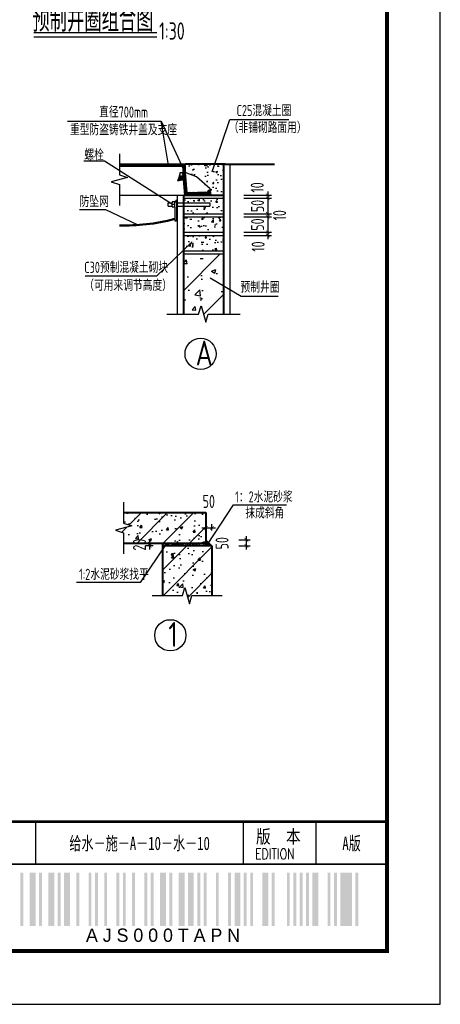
# Model space of a CAD drawing. Extents: x 1154951 to 1182252, y 3484725 to 3514600.
# Tile 51 of 55: x 1173779 to 1177180, y 3499173 to 3507128. Entities that reach past the tile are written whole.
import ezdxf
from ezdxf.enums import TextEntityAlignment as Align

# ---------------------------------------------------------------- set-up
doc = ezdxf.new("R2010")
doc.units = 0
doc.layers.get('0').update_dxf_attribs({"linetype": 'CONTINUOUS'})
doc.layers.get('Defpoints').update_dxf_attribs({"linetype": 'CONTINUOUS'})
for name, color, linetype in [('DIM', 4, 'CONTINUOUS'), ('GPSCOMMON', 7, 'CONTINUOUS'), ('HATCH', 251, 'CONTINUOUS'), ('THIN', 7, 'CONTINUOUS'), ('细线', 3, 'CONTINUOUS')]:
    doc.layers.add(name, color=color, linetype=linetype)
for name, color, linetype, lineweight in [('标注', 7, 'CONTINUOUS', 25), ('粗实线', 1, 'CONTINUOUS', 40), ('粗线', 1, 'CONTINUOUS', 50)]:
    doc.layers.add(name, color=color, linetype=linetype, lineweight=lineweight)
doc.styles.add('gpshz', font='tssdeng.shx', dxfattribs={"width": 0.8, "height": 2.5, "bigfont": 'hztxt.shx'})
doc.styles.get("Standard").update_dxf_attribs({"font": 'hztxt_e.shx', "bigfont": 'hztxt.shx'})
doc.styles.add('TSSD_Dimension', font='tssdeng.shx', dxfattribs={"width": 0.7, "bigfont": 'Hztxt.shx'})
doc.styles.add('图签', font='txt', dxfattribs={"width": 0.66})
doc.styles.add('图签 1', font='romanc.shx', dxfattribs={"width": 0.8})
doc.dimstyles.new('TSSD_12_30', dxfattribs={"dimtxt": 105, "dimasz": 30, "dimexe": 30, "dimexo": 75, "dimgap": 30, "dimtad": 1, "dimdec": 0, "dimlfac": 0.4, "dimzin": 0, "dimdsep": 46, "dimtxsty": 'TSSD_Dimension', "dimblk": 'ARCHTICK', "dimblk1": 'ARCHTICK', "dimblk2": 'ARCHTICK', "dimcen": 0, "dimdle": 30, "dimclrt": 7, "dimadec": 0, "dimazin": 0, "dimtfac": 1, "dimtdec": 0, "dimtix": 1, "dimtmove": 2, "dimatfit": 3, "dimfxl": 0, "dimtolj": 1, "dimtzin": 0, "dimarcsym": 0})
doc.dimstyles.new('TSSD_30_30', dxfattribs={"dimtxt": 105, "dimasz": 30, "dimexe": 30, "dimexo": 75, "dimgap": 30, "dimtad": 1, "dimdec": 0, "dimzin": 0, "dimdsep": 46, "dimtxsty": 'TSSD_Dimension', "dimblk": 'ARCHTICK', "dimblk1": 'ARCHTICK', "dimblk2": 'ARCHTICK', "dimcen": 0, "dimdle": 30, "dimclrt": 7, "dimadec": 0, "dimazin": 0, "dimtfac": 1, "dimtdec": 0, "dimtix": 1, "dimtmove": 2, "dimatfit": 3, "dimfxl": 0, "dimtolj": 1, "dimtzin": 0, "dimarcsym": 0})
pattern_1 = [(50, (839205.98, 3996709.36), (143.452037, -12.550427), [15, -165]), (355, (839205.98, 3996709.36), (-27.750267, 150.438427), [12, -132]), (100.4514, (839217.93, 3996708.32), (115.701876, 137.88791), [12.748038, -140.228422]), (46.1842, (839205.98, 3996749.36), (213.44821, -33.103803), [22.5, -247.5]), (96.6356, (839223.77, 3996746.6), (186.93254, 194.823574), [19.12206, -210.3426]), (351.1842, (839205.98, 3996749.36), (186.93239, 194.82372), [18, -198]), (21, (839225.98, 3996739.36), (119.38141, -80.523778), [15, -165]), (326, (839225.98, 3996739.36), (48.663066, 145.03001), [12, -132]), (71.4514, (839235.93, 3996732.65), (168.044526, 64.5061), [12.748038, -140.228422]), (37.5, (839205.98, 3996709.36), (2.431971, 66.5787708), [0, -130.4, 0, -134, 0, -132.5]), (7.5, (839205.98, 3996709.36), (52.6139075, 78.882342), [0, -76.4, 0, -127.4, 0, -50.5]), (327.5, (839161.38, 3996709.36), (106.764487, -4.5109743), [0, -50, 0, -156, 0, -207]), (317.5, (839141.38, 3996709.36), (116.637234, 20.020996), [0, -65, 0, -103.6, 0, -147])]
pattern_2 = [(135, (971798.828, 3133571.574), (-5.61266008, -5.61266008), [])]
pattern_3 = [(50, (861568.43, 4016418.28), (215.178055, -18.82564), [22.5, -247.5]), (355, (861568.43, 4016418.28), (-41.6254, 225.65764), [18, -198]), (100.4514, (861586.37, 4016416.71), (173.552815, 206.83186), [19.12206, -210.34263]), (46.1842, (861568.43, 4016478.28), (320.17231, -49.6557), [33.75, -371.25]), (96.6356, (861595.12, 4016474.14), (280.39881, 292.23536), [28.68309, -315.5139]), (351.1842, (861568.43, 4016478.28), (280.39858, 292.23558), [27, -297]), (21, (861598.43, 4016463.28), (179.072116, -120.785667), [22.5, -247.5]), (326, (861598.43, 4016463.28), (72.9946, 217.54501), [18, -198]), (71.4514, (861613.36, 4016453.21), (252.06679, 96.75915), [19.12206, -210.34263]), (37.5, (861568.435, 4016418.28), (3.647957, 99.868156), [0, -195.6, 0, -201, 0, -198.75]), (7.5, (861568.43, 4016418.28), (78.920861, 118.323514), [0, -114.6, 0, -191.1, 0, -75.75]), (327.5, (861501.535, 4016418.28), (160.146731, -6.766462), [0, -75, 0, -234, 0, -310.5]), (317.5, (861471.53, 4016418.28), (174.95585, 30.031495), [0, -97.5, 0, -155.4, 0, -220.5]), (45, (861568.43, 4016418.28), (-106.066017, 106.066017), [])]
pattern_4 = [(37.5, (861568.435, 4016418.28), (0.60799277, 16.6446927), [0, -32.6, 0, -33.5, 0, -33.125]), (7.5, (861568.435, 4016418.28), (13.15347687, 19.7205856), [0, -19.1, 0, -31.85, 0, -12.625]), (327.5, (861557.285, 4016418.28), (26.6911218, -1.1277436), [0, -12.5, 0, -39, 0, -51.75]), (317.5, (861552.285, 4016418.28), (29.1593085, 5.0052491), [0, -16.25, 0, -25.9, 0, -36.75])]

# ---------------------------------------------------------------- blocks, each defined once
blk = doc.blocks.new('_ARCHTICK')
at = {"color": 0, "linetype": 'ByBlock', "const_width": 0.15}
blk.add_lwpolyline([(-0.5, -0.5), (0.5, 0.5)], dxfattribs=at)
blk = doc.blocks.new('*D335')
at = {"layer": 'Defpoints', "color": 0}
for p in [(1175516.2, 3505710), (1175516.2, 3505685), (1175784.8, 3505685)]:
    blk.add_point(p, dxfattribs=at)
at = {"layer": 'DIM', "color": 0, "lineweight": -2}
for p, q in [((1175591.2, 3505710), (1175814.8, 3505710)), ((1175591.2, 3505685), (1175814.8, 3505685)), ((1175784.8, 3505740), (1175784.8, 3505655))]:
    blk.add_line(p, q, dxfattribs=at)
at = {"layer": 'DIM', "color": 0, "lineweight": -2, "xscale": 30, "yscale": 30, "zscale": 30}
for p, rotation in [((1175784.8, 3505710), 270), ((1175784.8, 3505685), 90)]:
    blk.add_blockref('_ARCHTICK', p, dxfattribs=dict(at, rotation=rotation))
at = {"layer": 'DIM', "color": 7, "insert": (1175699.7, 3505772.5), "char_height": 105, "attachment_point": 5, "rotation": 90, "style": 'TSSD_Dimension'}
blk.add_mtext('\\A1;10', dxfattribs=at)
blk = doc.blocks.new('*D336')
at = {"layer": 'Defpoints', "color": 0}
for p in [(1175516.2, 3505685), (1175516.2, 3505560), (1175784.8, 3505560)]:
    blk.add_point(p, dxfattribs=at)
at = {"layer": 'DIM', "color": 0, "lineweight": -2}
for p, q in [((1175591.2, 3505685), (1175814.8, 3505685)), ((1175784.8, 3505715), (1175784.8, 3505530)), ((1175591.2, 3505560), (1175814.8, 3505560))]:
    blk.add_line(p, q, dxfattribs=at)
at = {"layer": 'DIM', "color": 0, "lineweight": -2, "xscale": 30, "yscale": 30, "zscale": 30}
for p, rotation in [((1175784.8, 3505685), 270), ((1175784.8, 3505560), 90)]:
    blk.add_blockref('_ARCHTICK', p, dxfattribs=dict(at, rotation=rotation))
at = {"layer": 'DIM', "color": 7, "insert": (1175702.3, 3505622.5), "char_height": 105, "attachment_point": 5, "rotation": 90, "style": 'TSSD_Dimension'}
blk.add_mtext('\\A1;50', dxfattribs=at)
blk = doc.blocks.new('*D337')
at = {"layer": 'Defpoints', "color": 0}
for p in [(1175516.2, 3505560), (1175516.2, 3505535), (1175784.8, 3505535)]:
    blk.add_point(p, dxfattribs=at)
at = {"layer": 'DIM', "color": 0, "lineweight": -2}
for p, q in [((1175784.8, 3505590), (1175784.8, 3505505)), ((1175591.2, 3505560), (1175814.8, 3505560)), ((1175591.2, 3505535), (1175814.8, 3505535))]:
    blk.add_line(p, q, dxfattribs=at)
at = {"layer": 'DIM', "color": 0, "lineweight": -2, "xscale": 30, "yscale": 30, "zscale": 30}
for p, rotation in [((1175784.8, 3505560), 270), ((1175784.8, 3505535), 90)]:
    blk.add_blockref('_ARCHTICK', p, dxfattribs=dict(at, rotation=rotation))
at = {"layer": 'DIM', "color": 7, "insert": (1175880.4, 3505547.5), "char_height": 105, "attachment_point": 5, "rotation": 90, "style": 'TSSD_Dimension'}
blk.add_mtext('\\A1;10', dxfattribs=at)
blk = doc.blocks.new('*D338')
at = {"layer": 'Defpoints', "color": 0}
for p in [(1175516.2, 3505535), (1175516.2, 3505410), (1175784.8, 3505410)]:
    blk.add_point(p, dxfattribs=at)
at = {"layer": 'DIM', "color": 0, "lineweight": -2}
for p, q in [((1175591.2, 3505535), (1175814.8, 3505535)), ((1175784.8, 3505565), (1175784.8, 3505380)), ((1175591.2, 3505410), (1175814.8, 3505410))]:
    blk.add_line(p, q, dxfattribs=at)
at = {"layer": 'DIM', "color": 0, "lineweight": -2, "xscale": 30, "yscale": 30, "zscale": 30}
for p, rotation in [((1175784.8, 3505535), 270), ((1175784.8, 3505410), 90)]:
    blk.add_blockref('_ARCHTICK', p, dxfattribs=dict(at, rotation=rotation))
at = {"layer": 'DIM', "color": 7, "insert": (1175702.3, 3505472.5), "char_height": 105, "attachment_point": 5, "rotation": 90, "style": 'TSSD_Dimension'}
blk.add_mtext('\\A1;50', dxfattribs=at)
blk = doc.blocks.new('*D339')
at = {"layer": 'Defpoints', "color": 0}
for p in [(1175516.2, 3505410), (1175516.2, 3505385), (1175784.8, 3505385)]:
    blk.add_point(p, dxfattribs=at)
at = {"layer": 'DIM', "color": 0, "lineweight": -2}
for p, q in [((1175784.8, 3505440), (1175784.8, 3505355)), ((1175591.2, 3505410), (1175814.8, 3505410)), ((1175591.2, 3505385), (1175814.8, 3505385))]:
    blk.add_line(p, q, dxfattribs=at)
at = {"layer": 'DIM', "color": 0, "lineweight": -2, "xscale": 30, "yscale": 30, "zscale": 30}
for p, rotation in [((1175784.8, 3505410), 270), ((1175784.8, 3505385), 90)]:
    blk.add_blockref('_ARCHTICK', p, dxfattribs=dict(at, rotation=rotation))
at = {"layer": 'DIM', "color": 7, "insert": (1175706.6, 3505294.7), "char_height": 105, "attachment_point": 5, "rotation": 90, "style": 'TSSD_Dimension'}
blk.add_mtext('\\A1;10', dxfattribs=at)
blk = doc.blocks.new('*D340')
at = {"layer": 'Defpoints', "color": 0}
for p in [(1175333, 3503021.7), (1175283, 3502926.3), (1175333, 3502926.3)]:
    blk.add_point(p, dxfattribs=at)
at = {"layer": 'DIM', "color": 0, "lineweight": -2}
for p, q in [((1175283, 3503001.3), (1175283, 3503051.7)), ((1175333, 3503001.3), (1175333, 3503051.7)), ((1175253, 3503021.7), (1175363, 3503021.7))]:
    blk.add_line(p, q, dxfattribs=at)
at = {"layer": 'DIM', "color": 0, "lineweight": -2, "xscale": 30, "yscale": 30, "zscale": 30}
blk.add_blockref('_ARCHTICK', (1175283, 3503021.7), dxfattribs=at)
at = {"layer": 'DIM', "color": 0, "lineweight": -2, "xscale": 30, "yscale": 30, "zscale": 30, "rotation": 180}
blk.add_blockref('_ARCHTICK', (1175333, 3503021.7), dxfattribs=at)
at = {"layer": 'DIM', "color": 7, "insert": (1175308, 3503235.9), "char_height": 105, "attachment_point": 5, "style": 'TSSD_Dimension'}
blk.add_mtext('\\A1;50', dxfattribs=at)
blk = doc.blocks.new('*D341')
at = {"layer": 'Defpoints', "color": 0}
for p in [(1175476.4, 3502926.3), (1175611.9, 3502926.3), (1175476.4, 3502876.3)]:
    blk.add_point(p, dxfattribs=at)
at = {"layer": 'DIM', "color": 0, "lineweight": -2}
for p, q in [((1175551.4, 3502926.3), (1175641.9, 3502926.3)), ((1175611.9, 3502846.3), (1175611.9, 3502956.3)), ((1175551.4, 3502876.3), (1175641.9, 3502876.3))]:
    blk.add_line(p, q, dxfattribs=at)
at = {"layer": 'DIM', "color": 0, "lineweight": -2, "xscale": 30, "yscale": 30, "zscale": 30}
for p, rotation in [((1175611.9, 3502926.3), 270), ((1175611.9, 3502876.3), 90)]:
    blk.add_blockref('_ARCHTICK', p, dxfattribs=dict(at, rotation=rotation))
at = {"layer": 'DIM', "color": 7, "insert": (1175415.3, 3502898), "char_height": 105, "attachment_point": 5, "rotation": 90, "style": 'TSSD_Dimension'}
blk.add_mtext('\\A1;50', dxfattribs=at)
blk = doc.blocks.new('*D342')
at = {"layer": 'Defpoints', "color": 0}
for p in [(1174829.8, 3502896.3), (1174933, 3502896.3), (1174933, 3502876.3)]:
    blk.add_point(p, dxfattribs=at)
at = {"layer": 'DIM', "color": 0, "lineweight": -2}
for p, q in [((1174858, 3502896.3), (1174799.8, 3502896.3)), ((1174829.8, 3502846.3), (1174829.8, 3502926.3)), ((1174858, 3502876.3), (1174799.8, 3502876.3))]:
    blk.add_line(p, q, dxfattribs=at)
at = {"layer": 'DIM', "color": 0, "lineweight": -2, "xscale": 30, "yscale": 30, "zscale": 30}
for p, rotation in [((1174829.8, 3502896.3), 270), ((1174829.8, 3502876.3), 90)]:
    blk.add_blockref('_ARCHTICK', p, dxfattribs=dict(at, rotation=rotation))
at = {"layer": 'DIM', "color": 7, "insert": (1174747.3, 3502886.3), "char_height": 105, "attachment_point": 5, "rotation": 90, "style": 'TSSD_Dimension'}
blk.add_mtext('\\A1;20', dxfattribs=at)
blk = doc.blocks.new('*U285')
at = {"color": 0}
for p, q in [((343.88, 34.34), (343.88, 26.34)), ((383.01, 26.34), (383.01, 34.34)), ((396.62, 26.34), (396.62, 34.34)), ((327, 26.34), (410, 26.34))]:
    blk.add_line(p, q, dxfattribs=at)
blk.add_lwpolyline([(0, 0), (420, 0), (420, 297), (0, 297)], close=True, dxfattribs=at)
for points, const_width in [([(410, 10), (410, 287), (25, 287), (25, 10), (410, 10)], 0.75), ([(25, 34.34), (410, 34.34)], 0.5), ([(327, 26.34), (410, 26.34)], 0.35)]:
    blk.add_lwpolyline(points, dxfattribs=dict(at, const_width=const_width))
for points in [[(341.04, 14.73), (341.04, 24.73), (341.59, 14.73), (341.59, 24.73)], [(342.79, 14.73), (342.79, 24.73), (343.89, 14.73), (343.89, 24.73)], [(344.54, 14.73), (344.54, 24.73), (345.09, 14.73), (345.09, 24.73)], [(346.29, 14.73), (346.29, 24.73), (347.39, 14.73), (347.39, 24.73)], [(348.04, 14.73), (348.04, 24.73), (348.59, 14.73), (348.59, 24.73)], [(349.24, 14.73), (349.24, 24.73), (350.34, 14.73), (350.34, 24.73)], [(351.54, 14.73), (351.54, 24.73), (352.09, 14.73), (352.09, 24.73)], [(353.84, 14.73), (353.84, 24.73), (354.39, 14.73), (354.39, 24.73)], [(355.04, 14.73), (355.04, 24.73), (355.59, 14.73), (355.59, 24.73)], [(356.79, 14.73), (356.79, 24.73), (357.34, 14.73), (357.34, 24.73)], [(359.09, 14.73), (359.09, 24.73), (359.64, 14.73), (359.64, 24.73)], [(360.29, 14.73), (360.29, 24.73), (360.84, 14.73), (360.84, 24.73)], [(362.04, 14.73), (362.04, 24.73), (362.59, 14.73), (362.59, 24.73)], [(364.34, 14.73), (364.34, 24.73), (364.89, 14.73), (364.89, 24.73)], [(365.54, 14.73), (365.54, 24.73), (366.09, 14.73), (366.09, 24.73)], [(367.29, 14.73), (367.29, 24.73), (368.39, 14.73), (368.39, 24.73)], [(369.04, 14.73), (369.04, 24.73), (369.59, 14.73), (369.59, 24.73)], [(370.79, 14.73), (370.79, 24.73), (371.89, 14.73), (371.89, 24.73)], [(372.54, 14.73), (372.54, 24.73), (373.64, 14.73), (373.64, 24.73)], [(374.29, 14.73), (374.29, 24.73), (374.84, 14.73), (374.84, 24.73)], [(375.49, 14.73), (375.49, 24.73), (376.04, 14.73), (376.04, 24.73)], [(377.79, 14.73), (377.79, 24.73), (378.34, 14.73), (378.34, 24.73)], [(380.09, 14.73), (380.09, 24.73), (380.64, 14.73), (380.64, 24.73)], [(381.29, 14.73), (381.29, 24.73), (382.39, 14.73), (382.39, 24.73)], [(383.04, 14.73), (383.04, 24.73), (383.59, 14.73), (383.59, 24.73)], [(384.24, 14.73), (384.24, 24.73), (384.79, 14.73), (384.79, 24.73)], [(386.54, 14.73), (386.54, 24.73), (387.64, 14.73), (387.64, 24.73)], [(388.29, 14.73), (388.29, 24.73), (388.84, 14.73), (388.84, 24.73)], [(391.14, 14.73), (391.14, 24.73), (391.69, 14.73), (391.69, 24.73)], [(392.34, 14.73), (392.34, 24.73), (392.89, 14.73), (392.89, 24.73)], [(393.54, 14.73), (393.54, 24.73), (394.09, 14.73), (394.09, 24.73)], [(394.74, 14.73), (394.74, 24.73), (395.29, 14.73), (395.29, 24.73)], [(395.94, 14.73), (395.94, 24.73), (397.04, 14.73), (397.04, 24.73)], [(398.79, 14.73), (398.79, 24.73), (399.34, 14.73), (399.34, 24.73)], [(399.99, 14.73), (399.99, 24.73), (400.54, 14.73), (400.54, 24.73)], [(401.19, 14.73), (401.19, 24.73), (403.39, 14.73), (403.39, 24.73)], [(404.04, 14.73), (404.04, 24.73), (404.59, 14.73), (404.59, 24.73)], [(404.59, 14.73), (404.59, 24.73), (404.59, 14.73), (404.59, 24.73)], [(404.59, 14.73), (404.59, 24.73), (404.59, 14.73), (404.59, 24.73)], [(404.59, 14.73), (404.59, 24.73), (404.59, 14.73), (404.59, 24.73)], [(404.59, 14.73), (404.59, 24.73), (404.59, 14.73), (404.59, 24.73)], [(404.59, 14.73), (404.59, 24.73), (404.59, 14.73), (404.59, 24.73)], [(404.59, 14.73), (404.59, 24.73), (404.59, 14.73), (404.59, 24.73)], [(404.59, 14.73), (404.59, 24.73), (404.59, 14.73), (404.59, 24.73)], [(404.59, 14.73), (404.59, 24.73), (404.59, 14.73), (404.59, 24.73)], [(404.59, 14.73), (404.59, 24.73), (404.59, 14.73), (404.59, 24.73)], [(404.59, 14.73), (404.59, 24.73), (404.59, 14.73), (404.59, 24.73)], [(404.59, 14.73), (404.59, 24.73), (404.59, 14.73), (404.59, 24.73)], [(404.59, 14.73), (404.59, 24.73), (404.59, 14.73), (404.59, 24.73)], [(404.59, 14.73), (404.59, 24.73), (404.59, 14.73), (404.59, 24.73)], [(404.59, 14.73), (404.59, 24.73), (404.59, 14.73), (404.59, 24.73)], [(404.59, 14.73), (404.59, 24.73), (404.59, 14.73), (404.59, 24.73)], [(404.59, 14.73), (404.59, 24.73), (404.59, 14.73), (404.59, 24.73)], [(404.59, 14.73), (404.59, 24.73), (404.59, 14.73), (404.59, 24.73)]]:
    blk.add_solid(points, dxfattribs=at)
at = {"color": 0, "linetype": 'Continuous'}
for s, height, style, width, p in [('版  本', 2.5, '图签', 0.85, (385.33, 30.27)), ('EDITION', 2, '图签 1', 0.75, (385.15, 27.26))]:
    blk.add_text(s, height=height, dxfattribs=dict(at, style=style, width=width)).set_placement(p)
at = {"color": 0}
blk.add_text('A J S 0 0 0 T A P N ', height=2.5, dxfattribs=at).set_placement((368.31, 14.23), align=Align.TOP_CENTER)
at = {"color": 0, "linetype": 'Continuous', "style": '图签', "flags": 8}
for tag, width, p, p2 in [('设计总负责', 0.611046, (130.25, 28.99), (141.11, 28.99)), ('工程名称', 2.988281, (283.25, 28.99), (325.75, 28.99)), ('图纸编号', 2.575163, (345.13, 28.99), (381.76, 28.99)), ('子项名称', 2.988281, (283.25, 20.99), (325.75, 20.99))]:
    blk.add_attdef(tag, text='', height=2.5, dxfattribs=dict(at, width=width)).set_placement(p, p2, align=Align.FIT)
at = {"color": 0, "linetype": 'Continuous', "ltscale": 0.055, "style": '图签', "flags": 8}
for tag, width, p, p2 in [('审定', 1.617188, (172.25, 28.99), (183.75, 28.99)), ('设计', 1.617188, (214.25, 28.99), (225.75, 28.99)), ('工程编号', 0.738284, (256.25, 28.99), (266.75, 28.99)), ('版本', 1.530605, (397.87, 28.99), (408.75, 28.99)), ('设计负责', 0.763807, (130.25, 20.99), (141.11, 20.99)), ('审核', 1.617188, (172.25, 20.99), (183.75, 20.99)), ('注册工程师', 0.646875, (214.25, 20.99), (225.75, 20.99)), ('图纸比例', 0.738284, (256.25, 20.99), (266.75, 20.99)), ('专业负责', 0.763807, (130.25, 12.65), (141.11, 12.65)), ('校核', 1.617188, (172.25, 12.65), (183.75, 12.65)), ('注册建筑师', 0.646875, (214.25, 12.65), (225.75, 12.65)), ('出图日期', 0.738284, (256.25, 12.65), (266.75, 12.65))]:
    blk.add_attdef(tag, text='', height=2.5, dxfattribs=dict(at, width=width)).set_placement(p, p2, align=Align.FIT)
at = {"color": 0, "linetype": 'Continuous', "style": '图签'}
for tag, p, width in [('设计证书', (43.26, 16.37), 1.55), ('咨询证书', (43.26, 12.88), 0.9)]:
    blk.add_attdef(tag, p, '', height=2, dxfattribs=dict(at, width=width))
at = {"color": 0, "linetype": 'Continuous', "style": '图签', "width": 0.85}
for tag, height, p in [('图纸名称_2_1', 2.2, (305.02, 15.12)), ('图纸名称_1_1', 2.5, (305.02, 13.35)), ('图纸名称_2_2', 2.2, (305.02, 11.51))]:
    blk.add_attdef(tag, text='', height=height, dxfattribs=at).set_placement(p, align=Align.CENTER)
blk = doc.blocks.new('20180504.1608288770')
at = {"layer": 'HATCH'}
h = blk.add_hatch(dxfattribs=at)
h.set_pattern_fill('CONCRETE', color=256, scale=20, style=0)
h.set_pattern_definition(pattern_1)
h.paths.add_polyline_path([(1175427.4, 3505960), (1175119.1, 3505960), (1175119, 3505891.6), (1175207.7, 3505858.1), (1175318.4, 3505760.8), (1175327.1, 3505710), (1175427.4, 3505710)])
h = blk.add_hatch(dxfattribs=at)
h.set_pattern_fill('CONCRETE', color=256, scale=20, style=0)
h.set_pattern_definition(pattern_1)
h.paths.add_polyline_path([(1175427.4, 3505685), (1175102.4, 3505685), (1175102.4, 3505647.1), (1175316.9, 3505647.1), (1175316.9, 3505622.1), (1175102.4, 3505622.1), (1175102.4, 3505560), (1175427.4, 3505560)])
h = blk.add_hatch(dxfattribs=at)
h.set_pattern_fill('CONCRETE', color=256, scale=20, style=0)
h.set_pattern_definition(pattern_1)
h.paths.add_polyline_path([(1175427.4, 3505535), (1175102.4, 3505535), (1175102.4, 3505410), (1175427.4, 3505410)])
h = blk.add_hatch(dxfattribs=at)
h.set_pattern_fill('CONCRETE', color=256, scale=20, style=0)
h.set_pattern_definition(pattern_1)
h.paths.add_polyline_path([(1175427.4, 3505385), (1175102.4, 3505385), (1175102.4, 3505260), (1175427.4, 3505260)])
h = blk.add_hatch(dxfattribs=at)
h.set_pattern_fill('ARMORED', color=256, scale=50, style=0)
h.set_pattern_definition([(50, (839205.98, 3996709.36), (358.63009, -31.37607), [37.5, -412.5]), (355, (839205.98, 3996709.36), (-69.37567, 376.09607), [30, -330]), (100.4514, (839235.87, 3996706.75), (289.2547, 344.71977), [31.8701, -350.57106]), (46.1842, (839206, 3996809.36), (533.62052, -82.7595), [56.25, -618.75]), (96.6356, (839250.45, 3996802.46), (467.33135, 487.05894), [47.80514, -525.8565]), (351.1842, (839206, 3996809.36), (467.33097, 487.0593), [45, -495]), (21, (839255.98, 3996784.36), (298.45353, -201.30945), [37.5, -412.5]), (326, (839255.98, 3996784.36), (121.65767, 362.57502), [30, -330]), (71.4514, (839280.85, 3996767.6), (420.11131, 161.26525), [31.8701, -350.57106]), (37.5, (839205.98, 3996709.36), (6.079928, 166.446927), [0, -326, 0, -335, 0, -331.25]), (7.5, (839205.98, 3996709.36), (131.53477, 197.205856), [0, -191, 0, -318.5, 0, -126.25]), (327.5, (839094.48, 3996709.36), (266.911218, -11.277436), [0, -125, 0, -390, 0, -517.5]), (317.5, (839044.48, 3996709.36), (291.593085, 50.05249), [0, -162.5, 0, -259, 0, -367.5]), (45, (839205.98, 3996709.36), (-176.7767, 176.7767), [])])
h.paths.add_polyline_path([(1175427.4, 3505235), (1175102.4, 3505235), (1175102.4, 3504748.9), (1175225.9, 3504748.9), (1175246.9, 3504814.9), (1175282.9, 3504682.9), (1175303.9, 3504748.9), (1175427.4, 3504748.9)])
h = blk.add_hatch(dxfattribs=at)
h.set_pattern_fill('ARMORED', color=256, scale=30, style=0)
h.set_pattern_definition(pattern_3)
h.paths.add_polyline_path([(1174653.1, 3503049.6), (1174685.4, 3503039.3), (1174626.8, 3503023.4), (1174593.9, 3502990.5), (1174619.4, 3502982.3), (1174619.4, 3502896.3), (1175283, 3502896.3), (1175283, 3503146.3), (1174619.4, 3503146.3), (1174619.4, 3503058.5), (1174661.9, 3503058.5)])
h = blk.add_hatch(dxfattribs=at)
h.set_pattern_fill('CONCRETE1', color=256, scale=5, style=0)
h.set_pattern_definition(pattern_4)
h.paths.add_polyline_path([(1175283, 3502896.3), (1174966.1, 3502896.3), (1174952.6, 3502876.3), (1175283, 3502876.3)])
h = blk.add_hatch(dxfattribs=at)
h.set_pattern_fill('CONCRETE1', color=256, scale=5, style=0)
h.set_pattern_definition(pattern_4)
h.paths.add_polyline_path([(1175283, 3502926.3), (1175283, 3502896.3), (1175283, 3502876.3), (1175333, 3502876.3)])
h = blk.add_hatch(dxfattribs=at)
h.set_pattern_fill('ARMORED', color=256, scale=30, style=0)
h.set_pattern_definition(pattern_3)
h.paths.add_polyline_path([(1175102.1, 3502500.7), (1175115, 3502541.3), (1175135.1, 3502467.6), (1175161.3, 3502441.5), (1175172, 3502475.3), (1175333, 3502475.3), (1175333, 3502876.3), (1174952.6, 3502876.3), (1174933, 3502847.4), (1174933, 3502475.3), (1175084.9, 3502475.3), (1175084.9, 3502517.8)])
at = {"layer": '细线', "linetype": 'Continuous', "lineweight": 25}
h = blk.add_hatch(dxfattribs=at)
h.set_pattern_fill('ANSI31', color=256, scale=2.5, angle=90, style=0)
h.set_pattern_definition(pattern_2)
h.paths.add_polyline_path([(1174585.7, 3505960), (1174585.7, 3505942.5), (1175100.4, 3505942.5), (1175100.7, 3505960)])
h = blk.add_hatch(dxfattribs=at)
h.set_pattern_fill('ANSI31', color=256, scale=2.5, angle=90, style=0)
h.set_pattern_definition(pattern_2)
h.paths.add_polyline_path([(1175119.1, 3505960), (1175100.7, 3505959.7), (1175099.3, 3505890.9), (1175092.8, 3505891), (1175102.7, 3505862.4), (1175072.5, 3505863.4), (1175077.5, 3505891.2), (1175057.8, 3505825.1), (1175102.5, 3505836.2), (1175114.4, 3505711.2), (1175326.9, 3505711.2), (1175320.5, 3505748.7), (1175303.8, 3505748.7), (1175303.8, 3505736.3), (1175133.5, 3505732.8), (1175120, 3505891.2), (1175117.6, 3505892.1)])
for p, q in [((1173892, 3507023.5), (1174886.9, 3507023.5)), ((1173892, 3506988), (1174886.9, 3506988)), ((1174164.5, 3506307.7), (1174922.2, 3506307.7)), ((1174981.3, 3505951.1), (1174922.2, 3506307.7)), ((1174922.2, 3506307.7), (1175109.9, 3505907.7)), ((1175334.8, 3505897.4), (1175477.4, 3506321.3)), ((1175477.4, 3506321.3), (1175955.2, 3506321.3)), ((1174464.6, 3505983.9), (1174298.4, 3505983.9)), ((1175014.9, 3505635), (1174464.6, 3505983.9)), ((1175477.4, 3505960), (1175477.4, 3504748.9)), ((1175052.4, 3505710), (1175052.4, 3504748.9)), ((1175102.4, 3505685), (1175427.4, 3505685)), ((1174474.1, 3505592.3), (1174263.1, 3505592.3)), ((1174731.7, 3505469.4), (1174474.1, 3505592.3)), ((1175102.4, 3505560), (1175427.4, 3505560)), ((1175102.4, 3505535), (1175427.4, 3505535)), ((1175102.4, 3505410), (1175427.4, 3505410)), ((1175102.4, 3505385), (1175427.4, 3505385)), ((1175174.8, 3505334.2), (1174884.9, 3505054.7)), ((1175102.4, 3505260), (1175427.4, 3505260)), ((1175102.4, 3505235), (1175427.4, 3505235)), ((1175102.4, 3505235), (1175427.4, 3505235)), ((1174884.9, 3505054.7), (1174308.9, 3505054.7)), ((1175319.9, 3505043.5), (1175571, 3504894.8)), ((1175571, 3504894.8), (1175868.6, 3504894.8)), ((1175298.6, 3502887.6), (1175507.8, 3503208.9)), ((1175507.8, 3503208.9), (1175936.7, 3503208.9)), ((1174966.1, 3502896.3), (1174752.4, 3502579.8)), ((1175333, 3502876.3), (1175283, 3502926.3)), ((1174752.4, 3502579.8), (1174236.8, 3502579.8))]:
    blk.add_line(p, q)
for centre in [(1175241.8, 3504427.9), (1174996.6, 3502154.3)]:
    blk.add_circle(centre, 126.2)
at = {"layer": 'THIN'}
for points in [[(1174585.7, 3506044), (1174585.7, 3505874), (1174651.7, 3505853), (1174519.7, 3505817), (1174585.7, 3505796), (1174585.7, 3505626)], [(1174968.4, 3504748.9), (1175225.9, 3504748.9), (1175246.9, 3504814.9), (1175282.9, 3504682.9), (1175303.9, 3504748.9), (1175561.4, 3504748.9)], [(1174619.4, 3503230.3), (1174619.4, 3503060.3), (1174685.4, 3503039.3), (1174553.4, 3503003.3), (1174619.4, 3502982.3), (1174619.4, 3502812.3)], [(1174849, 3502475.3), (1175094, 3502475.3), (1175115, 3502541.3), (1175151, 3502409.3), (1175172, 3502475.3), (1175417, 3502475.3)]]:
    blk.add_lwpolyline(points, dxfattribs=at)
at = {"layer": '标注'}
for p, q in [((1175047, 3505647.1), (1175047, 3505672.1)), ((1175047, 3505672.1), (1175050.8, 3505672.1)), ((1175050.8, 3505672.1), (1175050.8, 3505597.1)), ((1174979.4, 3505647.1), (1175012, 3505647.1)), ((1174979.4, 3505622.1), (1174979.4, 3505647.1)), ((1174979.4, 3505622.1), (1175012, 3505622.1)), ((1175012, 3505657), (1175012, 3505657.1)), ((1175032, 3505657.1), (1175012, 3505657.1)), ((1175012, 3505621.9), (1175012, 3505647.3)), ((1175032, 3505634.6), (1175012, 3505634.6)), ((1175012, 3505612.1), (1175012, 3505612.2)), ((1175032, 3505612.1), (1175012, 3505612.1)), ((1175032, 3505612.1), (1175032, 3505657.1)), ((1175032, 3505647.1), (1175032, 3505654.6)), ((1175032, 3505612.1), (1175032, 3505509.2)), ((1175047, 3505654.6), (1175047, 3505509.2)), ((1175050.8, 3505597.1), (1175047, 3505597.1)), ((1175050.8, 3505647.1), (1175316.9, 3505647.1)), ((1175050.8, 3505622.1), (1175316.9, 3505622.1)), ((1175316.9, 3505647.1), (1175316.9, 3505622.1))]:
    blk.add_line(p, q, dxfattribs=at)
for centre, radius, start, end in [((1175039.5, 3505654.6), 7.5, 0, 180), ((1175019.8, 3505652.2), 9.16, 147.36655, 212.03038), ((1175019.8, 3505617.1), 9.16, 147.96962, 212.63345), ((1175039.5, 3505509.2), 7.5, 180, 0)]:
    blk.add_arc(centre, radius, start, end, dxfattribs=at)
at = {"layer": '粗实线'}
for p, q in [((1175439.9, 3505960), (1175119.1, 3505960)), ((1175427.4, 3505960), (1175427.4, 3505235)), ((1175439.9, 3505960), (1175839.1, 3505960)), ((1175102.4, 3505710), (1175427.4, 3505710)), ((1175102.4, 3505710), (1175102.4, 3505235)), ((1175102.4, 3505235), (1175102.4, 3504748.9)), ((1175427.4, 3505235), (1175427.4, 3504748.9)), ((1174619.4, 3503146.3), (1175283, 3503146.3)), ((1175283, 3503146.3), (1175283, 3502896.3)), ((1175283, 3502896.3), (1174619.4, 3502896.3)), ((1174933, 3502896.3), (1174933, 3502475.3)), ((1175283, 3502896.3), (1175283, 3502876.3)), ((1175333, 3502876.3), (1174933, 3502876.3)), ((1175333, 3502876.3), (1175333, 3502475.3))]:
    blk.add_line(p, q, dxfattribs=at)
at = {"layer": '粗线'}
blk.add_open_spline([(1174585.7, 3505464.1), (1174727.2, 3505466.2), (1174875.9, 3505474.1), (1175032, 3505517.5)], degree=3, dxfattribs=at)
at = {"layer": '细线', "linetype": 'Continuous', "lineweight": 25}
for p, q in [((1175119.1, 3505960), (1174585.7, 3505960)), ((1175100.4, 3505942.5), (1174585.7, 3505942.5)), ((1175100.7, 3505959.7), (1175099.3, 3505890.9)), ((1175119.1, 3505960), (1175100.7, 3505959.7)), ((1175117.6, 3505892.1), (1175119.1, 3505960)), ((1175119, 3505890.4), (1175119.1, 3505960)), ((1175077.5, 3505891.2), (1175057.8, 3505825.1)), ((1175057.8, 3505825.1), (1175061.6, 3505836.9)), ((1175057.8, 3505825.1), (1175102.5, 3505836.2)), ((1175072.6, 3505863.6), (1175077.7, 3505891.9)), ((1175102.7, 3505862.4), (1175072.6, 3505863.4)), ((1175099.3, 3505890.9), (1175077.5, 3505891.2)), ((1175102.7, 3505862.4), (1175092.5, 3505892)), ((1175114.5, 3505710), (1175102.5, 3505836.2)), ((1175102.5, 3505836.2), (1175114.5, 3505710)), ((1175207.7, 3505858.1), (1175117.6, 3505892.1)), ((1175133.5, 3505732.8), (1175120, 3505891.2)), ((1175132.8, 3505734.3), (1175122.4, 3505834.3)), ((1175318.6, 3505760.7), (1175207.7, 3505858.1)), ((1175303.8, 3505736.3), (1175303.8, 3505748.7)), ((1175320.5, 3505748.7), (1175303.8, 3505748.7)), ((1175326.9, 3505711.2), (1175318.4, 3505761.2)), ((1175326.9, 3505711.2), (1175114.4, 3505711.2)), ((1175133.5, 3505732.8), (1175303.8, 3505736.3))]:
    blk.add_line(p, q, dxfattribs=at)
at = {"layer": '细线'}
blk.add_line((1174585.7, 3505710), (1175114.5, 3505710), dxfattribs=at)
at = {"layer": 'GPSCOMMON'}
ref = blk.add_blockref('*U285', (1159120.4, 3499173.1), dxfattribs=dict(at, xscale=43, yscale=43))
ref.add_attrib('版本', 'A版', dxfattribs={"layer": '0', "color": 0, "height": 107.5, "style": '图签', "width": 0.7, "flags": 8}).set_placement((1176462.7, 3500419.6), align=Align.CENTER)
ref.add_attrib('图纸编号', '给水－施－A－10－水－10', dxfattribs={"layer": '0', "color": 1, "height": 107.5, "style": '图签', "width": 0.7, "flags": 8}).set_placement((1174748.5, 3500419.6), align=Align.CENTER)
at = {"style": 'gpshz'}
for s, height, width, p in [('预制井圈组合图', 200, 0.7, (1173881, 3507030.2)), ('1:30', 140, 0.7, (1174906.2, 3506966.4)), ('直径700mm', 90, 0.7, (1174421.2, 3506336.4)), ('C25混凝土圈', 90, 0.7, (1175532.9, 3506348.4)), ('重型防盗铸铁井盖及支座', 90, 0.7, (1174185.4, 3506194.4)), ('（非铺砌路面用）', 90, 0.7, (1175469.3, 3506211)), (' 螺栓', 90, 0.7, (1174263.2, 3505991.4)), ('防坠网', 90, 0.7, (1174263.1, 3505614)), ('C30预制混凝土砌块', 90, 0.7, (1174300.9, 3505081.8)), ('（可用来调节高度）', 90, 0.7, (1174300.9, 3504936.7)), ('预制井圈 ', 90, 0.7, (1175564.4, 3504921.9)), ('A', 200, 0.8, (1175201.9, 3504334.6)), ('1：2水泥砂浆', 90, 0.7, (1175521.1, 3503227.4)), ('抹成斜角', 90, 0.7, (1175603.9, 3503098.1)), ('1:2水泥砂浆找平', 90, 0.7, (1174259.2, 3502602)), ('1', 200, 0.8, (1174980.9, 3502061))]:
    blk.add_text(s, height=height, dxfattribs=dict(at, width=width)).set_placement(p)
at = {"insert": (1167603.5, 3505000.9), "char_height": 140, "width": 4526.812, "attachment_point": 1, "style": 'gpshz'}
blk.add_mtext('说明：\\P   1、本图尺寸单位：高程以米计，其余均以毫米计。\\P   2、材料等级：钢筋混凝土及其垫层采用C25混凝土。\\P   3、操作孔井筒的高度与人孔井筒的高度相同。\\P   4、阀门材质：球墨铸铁。\\P   5、预制井圈JQ-1~JQ-4配筋图见《市政给水管道工程及附属设施》（\\P  07MS101-2，P80）。\\P   6、选用井圈时，可根据覆土的厚度决定井圈的个数，当实际需要的井圈高度小于20cm\\P  时，可用预    制混凝土砌块砌筑。\\P   7、若需选用无企口井圈时，可选用井圈JQ-3或JQ-4，缺口部分填以1:2水泥砂浆，\\P  组合后的井     圈内外需抹1:2水泥砂浆厚2cm，随砌随抹。\\P   8、井盖的支座在非铺砌路面时，用C25混凝土圈，在有铺砌路面时，同路面做法。 \\P   9、当井子位于绿化或农田等非硬化地面下，井盖应高于地面20cm。 \\P ', dxfattribs=at)
at = {"layer": 'DIM'}
for base, p1, p2, dimstyle, picture, middle in [((1175784.8, 3505685), (1175516.2, 3505710), (1175516.2, 3505685), 'TSSD_12_30', '*D335', (1175699.7, 3505772.5)), ((1175784.8, 3505535), (1175516.2, 3505560), (1175516.2, 3505535), 'TSSD_12_30', '*D337', (1175880.4, 3505547.5)), ((1175784.8, 3505385), (1175516.2, 3505410), (1175516.2, 3505385), 'TSSD_12_30', '*D339', (1175706.6, 3505294.7)), ((1175611.9, 3502926.3), (1175476.4, 3502876.3), (1175476.4, 3502926.3), 'TSSD_30_30', '*D341', (1175415.3, 3502898))]:
    dim = blk.add_linear_dim(base=base, p1=p1, p2=p2, angle=90, dimstyle=dimstyle, dxfattribs=at)
    dim.commit()
    dim.dimension.update_dxf_attribs({"geometry": picture, "text_midpoint": middle, "dimtype": 160})
for base, p1, p2, dimstyle, picture, middle in [((1175784.8, 3505560), (1175516.2, 3505685), (1175516.2, 3505560), 'TSSD_12_30', '*D336', (1175702.3, 3505622.5)), ((1175784.8, 3505410), (1175516.2, 3505535), (1175516.2, 3505410), 'TSSD_12_30', '*D338', (1175702.3, 3505472.5)), ((1174829.8, 3502896.3), (1174933, 3502876.3), (1174933, 3502896.3), 'TSSD_30_30', '*D342', (1174747.3, 3502886.3))]:
    dim = blk.add_linear_dim(base=base, p1=p1, p2=p2, angle=90, dimstyle=dimstyle, dxfattribs=at)
    dim.commit()
    dim.dimension.update_dxf_attribs({"geometry": picture, "text_midpoint": middle})
dim = blk.add_linear_dim(base=(1175333, 3503021.7), p1=(1175283, 3502926.3), p2=(1175333, 3502926.3), dimstyle='TSSD_30_30', dxfattribs=at)
dim.commit()
dim.dimension.update_dxf_attribs({"geometry": '*D340', "text_midpoint": (1175308, 3503235.9), "dimtype": 160})

msp = doc.modelspace()

# ---------------------------------------------------------------- block references
at = {"layer": 'GPSCOMMON'}
msp.add_blockref('20180504.1608288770', (0, 0), dxfattribs=at)

doc.saveas('drawing.dxf')
